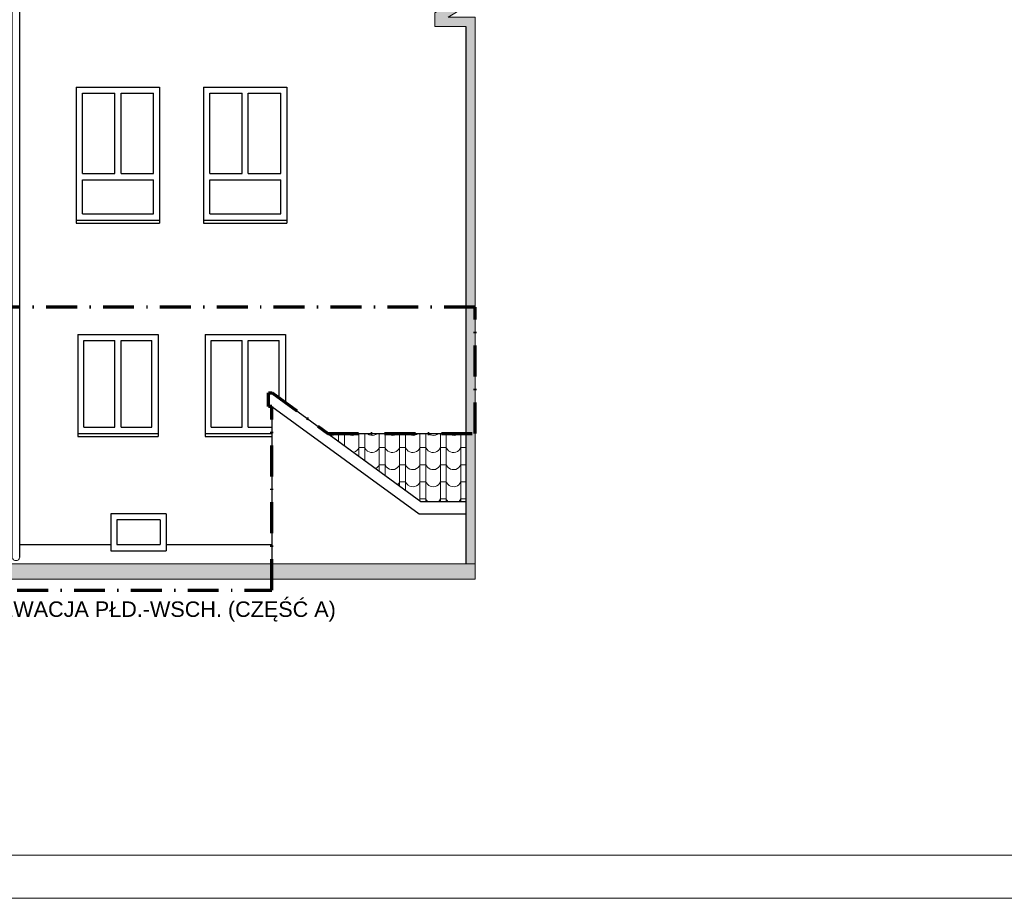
# Model space of a CAD drawing. Header units: millimetres. Extents: x -61343 to 9939, y -6894 to 7453.
# Tile 185 of 255: x 1704 to 3297, y -6894 to -5473. Entities that reach past the tile are written whole.
import ezdxf

# ---------------------------------------------------------------- set-up
doc = ezdxf.new("R2010")
doc.units = ezdxf.units.MM
doc.header["$MEASUREMENT"] = 0
doc.linetypes.add('Kropki i Kreski', pattern=[920, 500, -200, 20, -200])
for name, color, linetype in [('810-G Ogólne', 7, 'Continuous'), ('830-G Teksty Etykiety', 7, 'Continuous'), ('990-D Import IFC', 7, 'Continuous')]:
    doc.layers.add(name, color=color, linetype=linetype)
doc.layers.add('A_opisy', color=81, linetype='Continuous', lineweight=13)
doc.layers.add('A_zakres opracowania', color=7, linetype='Continuous', lineweight=70, true_color=0xe00038)
doc.styles.add('STYL_AUTOMATYCZNY_2', font='arialbd.ttf')

# ---------------------------------------------------------------- blocks, each defined once
blk = doc.blocks.new('*X1832', base_point=(515069, 47310))
at = {"layer": '990-D Import IFC', "color": 251, "linetype": 'Continuous', "lineweight": 13, "true_color": 0x6a6a6a}
for p, q in [((532052, -49272), (532072, -49273)), ((532072, -49273), (532100, -49269)), ((532100, -49269), (532126, -49257)), ((532126, -49257), (532149, -49241)), ((532181, -49241), (532181, -49363)), ((532181, -49363), (532181, -49367)), ((532277, -49241), (532277, -49363)), ((532277, -49363), (532277, -49437)), ((532310, -49241), (532315, -49245)), ((532315, -49245), (532322, -49251)), ((532322, -49251), (532347, -49264)), ((532347, -49264), (532374, -49272)), ((532374, -49272), (532402, -49273)), ((532402, -49273), (532430, -49269)), ((532430, -49269), (532456, -49257)), ((532456, -49257), (532479, -49241)), ((532511, -49241), (532511, -49363)), ((532511, -49363), (532511, -49608)), ((532607, -49241), (532607, -49363)), ((532607, -49363), (532607, -49640)), ((532640, -49241), (532645, -49245)), ((532645, -49245), (532652, -49251)), ((532652, -49251), (532677, -49264)), ((532677, -49264), (532704, -49272)), ((532704, -49272), (532732, -49273)), ((532732, -49273), (532760, -49269)), ((532760, -49269), (532786, -49257)), ((532786, -49257), (532809, -49241)), ((532841, -49241), (532841, -49363)), ((532841, -49363), (532841, -49640)), ((532937, -49241), (532937, -49363)), ((532937, -49363), (532937, -49640)), ((532970, -49241), (532975, -49245)), ((532975, -49245), (532982, -49251)), ((532982, -49251), (533007, -49264)), ((533007, -49264), (533034, -49272)), ((533034, -49272), (533062, -49273)), ((533062, -49273), (533090, -49269)), ((533090, -49269), (533116, -49257)), ((533116, -49257), (533139, -49241)), ((533171, -49241), (533171, -49363)), ((533171, -49363), (533171, -49640)), ((533267, -49241), (533267, -49363)), ((533267, -49363), (533267, -49640)), ((533300, -49241), (533305, -49245)), ((533305, -49245), (533312, -49251)), ((533312, -49251), (533337, -49264)), ((533337, -49264), (533364, -49272)), ((533364, -49272), (533392, -49273)), ((533392, -49273), (533420, -49269)), ((533420, -49269), (533446, -49257)), ((533446, -49257), (533469, -49241)), ((533501, -49241), (533501, -49363)), ((533501, -49363), (533501, -49640)), ((533597, -49241), (533597, -49363)), ((533597, -49363), (533597, -49640)), ((533630, -49241), (533635, -49245)), ((533635, -49245), (533642, -49251)), ((533642, -49251), (533667, -49264)), ((533667, -49264), (533694, -49272)), ((533694, -49272), (533722, -49273)), ((533722, -49273), (533750, -49269)), ((533750, -49269), (533776, -49257)), ((533776, -49257), (533799, -49241)), ((533831, -49241), (533831, -49363)), ((533831, -49363), (533831, -49640)), ((533927, -49241), (533927, -49363)), ((533927, -49363), (533927, -49640)), ((533960, -49241), (533965, -49245)), ((533965, -49245), (533972, -49251)), ((533972, -49251), (533997, -49264)), ((533997, -49264), (534024, -49272)), ((534024, -49272), (534052, -49273)), ((534052, -49273), (534080, -49269)), ((534080, -49269), (534106, -49257)), ((534106, -49257), (534129, -49241)), ((534161, -49241), (534161, -49363)), ((534161, -49363), (534161, -49640)), ((532427, -49546), (532430, -49546)), ((532430, -49546), (532456, -49534)), ((532456, -49534), (532479, -49518)), ((532479, -49518), (532498, -49496)), ((532498, -49496), (532511, -49471)), ((532559, -49471), (532511, -49471)), ((532607, -49471), (532559, -49471)), ((532607, -49471), (532611, -49480)), ((532611, -49480), (532615, -49488)), ((532615, -49488), (532620, -49495)), ((532620, -49495), (532626, -49503)), ((532626, -49503), (532631, -49510)), ((532631, -49510), (532638, -49516)), ((532638, -49516), (532645, -49522)), ((532645, -49522), (532652, -49528)), ((532652, -49528), (532677, -49541)), ((532677, -49541), (532704, -49549)), ((532704, -49549), (532732, -49550)), ((532732, -49550), (532760, -49546)), ((532760, -49546), (532786, -49534)), ((532786, -49534), (532809, -49518)), ((532809, -49518), (532828, -49496)), ((532828, -49496), (532841, -49471)), ((532889, -49471), (532841, -49471)), ((532937, -49471), (532889, -49471)), ((532937, -49471), (532941, -49480)), ((532941, -49480), (532945, -49488)), ((532945, -49488), (532950, -49495)), ((532950, -49495), (532956, -49503)), ((532956, -49503), (532961, -49510)), ((532961, -49510), (532968, -49516)), ((532968, -49516), (532975, -49522)), ((532975, -49522), (532982, -49528)), ((532982, -49528), (533007, -49541)), ((533007, -49541), (533034, -49549)), ((533034, -49549), (533062, -49550)), ((533062, -49550), (533090, -49546)), ((533090, -49546), (533116, -49534)), ((533116, -49534), (533139, -49518)), ((533139, -49518), (533158, -49496)), ((533158, -49496), (533171, -49471)), ((533219, -49471), (533171, -49471)), ((533267, -49471), (533219, -49471)), ((533267, -49471), (533271, -49480)), ((533271, -49480), (533275, -49488)), ((533275, -49488), (533280, -49495)), ((533280, -49495), (533286, -49503)), ((533286, -49503), (533291, -49510)), ((533291, -49510), (533298, -49516)), ((533298, -49516), (533305, -49522)), ((533305, -49522), (533312, -49528)), ((533312, -49528), (533337, -49541)), ((533337, -49541), (533364, -49549)), ((533364, -49549), (533392, -49550)), ((533392, -49550), (533420, -49546)), ((533420, -49546), (533446, -49534)), ((533446, -49534), (533469, -49518)), ((533469, -49518), (533488, -49496)), ((533488, -49496), (533501, -49471)), ((533549, -49471), (533501, -49471)), ((533597, -49471), (533549, -49471)), ((533597, -49471), (533601, -49480)), ((533601, -49480), (533605, -49488)), ((533605, -49488), (533610, -49495)), ((533610, -49495), (533616, -49503)), ((533616, -49503), (533621, -49510)), ((533621, -49510), (533628, -49516)), ((533628, -49516), (533635, -49522)), ((533635, -49522), (533642, -49528)), ((533642, -49528), (533667, -49541)), ((533667, -49541), (533694, -49549)), ((533694, -49549), (533722, -49550)), ((533722, -49550), (533750, -49546)), ((533750, -49546), (533776, -49534)), ((533776, -49534), (533799, -49518)), ((533799, -49518), (533818, -49496)), ((533818, -49496), (533831, -49471)), ((533879, -49471), (533831, -49471)), ((533927, -49471), (533879, -49471)), ((533927, -49471), (533931, -49480)), ((533931, -49480), (533935, -49488)), ((533935, -49488), (533940, -49495)), ((533940, -49495), (533946, -49503)), ((533946, -49503), (533951, -49510)), ((533951, -49510), (533958, -49516)), ((533958, -49516), (533965, -49522)), ((533965, -49522), (533972, -49528)), ((533972, -49528), (533997, -49541)), ((533997, -49541), (534024, -49549)), ((534024, -49549), (534052, -49550)), ((534052, -49550), (534080, -49546)), ((534080, -49546), (534106, -49534)), ((534106, -49534), (534129, -49518)), ((534129, -49518), (534148, -49496)), ((534148, -49496), (534161, -49471)), ((534209, -49471), (534161, -49471)), ((534244, -49471), (534209, -49471)), ((532607, -49640), (532607, -49678)), ((532841, -49640), (532841, -49848)), ((532937, -49640), (532937, -49917)), ((533171, -49640), (533171, -49917)), ((533267, -49640), (533267, -49917)), ((533501, -49640), (533501, -49917)), ((533597, -49640), (533597, -49917)), ((533831, -49640), (533831, -49917)), ((533927, -49640), (533927, -49917)), ((534161, -49640), (534161, -49917)), ((532789, -49810), (532809, -49795)), ((532809, -49795), (532828, -49773)), ((532828, -49773), (532841, -49748)), ((532889, -49748), (532841, -49748)), ((532937, -49748), (532889, -49748)), ((532937, -49748), (532941, -49757)), ((532941, -49757), (532945, -49765)), ((532945, -49765), (532950, -49772)), ((532950, -49772), (532956, -49780)), ((532956, -49780), (532961, -49787)), ((532961, -49787), (532968, -49793)), ((532968, -49793), (532975, -49799)), ((532975, -49799), (532982, -49805)), ((532982, -49805), (533007, -49818)), ((533007, -49818), (533034, -49826)), ((533034, -49826), (533062, -49827)), ((533062, -49827), (533090, -49823)), ((533090, -49823), (533116, -49811)), ((533116, -49811), (533139, -49795)), ((533139, -49795), (533158, -49773)), ((533158, -49773), (533171, -49748)), ((533219, -49748), (533171, -49748)), ((533267, -49748), (533219, -49748)), ((533267, -49748), (533271, -49757)), ((533271, -49757), (533275, -49765)), ((533275, -49765), (533280, -49772)), ((533280, -49772), (533286, -49780)), ((533286, -49780), (533291, -49787)), ((533291, -49787), (533298, -49793)), ((533298, -49793), (533305, -49799)), ((533305, -49799), (533312, -49805)), ((533312, -49805), (533337, -49818)), ((533337, -49818), (533364, -49826)), ((533364, -49826), (533392, -49827)), ((533392, -49827), (533420, -49823)), ((533420, -49823), (533446, -49811)), ((533446, -49811), (533469, -49795)), ((533469, -49795), (533488, -49773)), ((533488, -49773), (533501, -49748)), ((533549, -49748), (533501, -49748)), ((533597, -49748), (533549, -49748)), ((533597, -49748), (533601, -49757)), ((533601, -49757), (533605, -49765)), ((533605, -49765), (533610, -49772)), ((533610, -49772), (533616, -49780)), ((533616, -49780), (533621, -49787)), ((533621, -49787), (533628, -49793)), ((533628, -49793), (533635, -49799)), ((533635, -49799), (533642, -49805)), ((533642, -49805), (533667, -49818)), ((533667, -49818), (533694, -49826)), ((533694, -49826), (533722, -49827)), ((533722, -49827), (533750, -49823)), ((533750, -49823), (533776, -49811)), ((533776, -49811), (533799, -49795)), ((533799, -49795), (533818, -49773)), ((533818, -49773), (533831, -49748)), ((533879, -49748), (533831, -49748)), ((533927, -49748), (533879, -49748)), ((533927, -49748), (533931, -49757)), ((533931, -49757), (533935, -49765)), ((533935, -49765), (533940, -49772)), ((533940, -49772), (533946, -49780)), ((533946, -49780), (533951, -49787)), ((533951, -49787), (533958, -49793)), ((533958, -49793), (533965, -49799)), ((533965, -49799), (533972, -49805)), ((533972, -49805), (533997, -49818)), ((533997, -49818), (534024, -49826)), ((534024, -49826), (534052, -49827)), ((534052, -49827), (534080, -49823)), ((534080, -49823), (534106, -49811)), ((534106, -49811), (534129, -49795)), ((534129, -49795), (534148, -49773)), ((534148, -49773), (534161, -49748)), ((534209, -49748), (534161, -49748)), ((534244, -49748), (534209, -49748)), ((532937, -49917), (532937, -49918)), ((533158, -50050), (533171, -50025)), ((533171, -49917), (533171, -50089)), ((533219, -50025), (533171, -50025)), ((533267, -50025), (533219, -50025)), ((533267, -49917), (533267, -50159)), ((533267, -50025), (533271, -50034)), ((533488, -50050), (533501, -50025)), ((533501, -49917), (533501, -50194)), ((533549, -50025), (533501, -50025)), ((533597, -50025), (533549, -50025)), ((533597, -49917), (533597, -50194)), ((533597, -50025), (533601, -50034)), ((533818, -50050), (533831, -50025)), ((533831, -49917), (533831, -50194)), ((533879, -50025), (533831, -50025)), ((533927, -50025), (533879, -50025)), ((533927, -49917), (533927, -50194)), ((533927, -50025), (533931, -50034)), ((534148, -50050), (534161, -50025)), ((534161, -49917), (534161, -50194)), ((534209, -50025), (534161, -50025)), ((534244, -50025), (534209, -50025)), ((533143, -50068), (533158, -50050)), ((533271, -50034), (533275, -50042)), ((533275, -50042), (533280, -50049)), ((533280, -50049), (533286, -50057)), ((533286, -50057), (533291, -50064)), ((533291, -50064), (533298, -50070)), ((533298, -50070), (533305, -50076)), ((533305, -50076), (533312, -50082)), ((533312, -50082), (533337, -50095)), ((533337, -50095), (533364, -50103)), ((533364, -50103), (533392, -50104)), ((533392, -50104), (533420, -50100)), ((533420, -50100), (533446, -50088)), ((533446, -50088), (533469, -50072)), ((533469, -50072), (533488, -50050)), ((533601, -50034), (533605, -50042)), ((533605, -50042), (533610, -50049)), ((533610, -50049), (533616, -50057)), ((533616, -50057), (533621, -50064)), ((533621, -50064), (533628, -50070)), ((533628, -50070), (533635, -50076)), ((533635, -50076), (533642, -50082)), ((533642, -50082), (533667, -50095)), ((533667, -50095), (533694, -50103)), ((533694, -50103), (533722, -50104)), ((533722, -50104), (533750, -50100)), ((533750, -50100), (533776, -50088)), ((533776, -50088), (533799, -50072)), ((533799, -50072), (533818, -50050)), ((533931, -50034), (533935, -50042)), ((533935, -50042), (533940, -50049)), ((533940, -50049), (533946, -50057)), ((533946, -50057), (533951, -50064)), ((533951, -50064), (533958, -50070)), ((533958, -50070), (533965, -50076)), ((533965, -50076), (533972, -50082)), ((533972, -50082), (533997, -50095)), ((533997, -50095), (534024, -50103)), ((534024, -50103), (534052, -50104)), ((534052, -50104), (534080, -50100)), ((534080, -50100), (534106, -50088)), ((534106, -50088), (534129, -50072)), ((534129, -50072), (534148, -50050)), ((533491, -50322), (533501, -50302)), ((533501, -50194), (533501, -50329)), ((533549, -50302), (533501, -50302)), ((533597, -50302), (533549, -50302)), ((533597, -50194), (533597, -50341)), ((533597, -50302), (533601, -50311)), ((533601, -50311), (533605, -50319)), ((533605, -50319), (533610, -50326)), ((533610, -50326), (533616, -50334)), ((533616, -50334), (533621, -50341)), ((533621, -50341), (533622, -50341)), ((533806, -50341), (533818, -50327)), ((533818, -50327), (533831, -50302)), ((533831, -50194), (533831, -50341)), ((533879, -50302), (533831, -50302)), ((533927, -50302), (533879, -50302)), ((533927, -50194), (533927, -50341)), ((533927, -50302), (533931, -50311)), ((533931, -50311), (533935, -50319)), ((533935, -50319), (533940, -50326)), ((533940, -50326), (533946, -50334)), ((533946, -50334), (533951, -50341)), ((533951, -50341), (533952, -50341)), ((534136, -50341), (534148, -50327)), ((534148, -50327), (534161, -50302)), ((534161, -50194), (534161, -50341)), ((534209, -50302), (534161, -50302)), ((534244, -50302), (534209, -50302))]:
    blk.add_line(p, q, dxfattribs=at)
blk = doc.blocks.new('Wypełnienie_16_3', base_point=(515069, 47310))
at = {"layer": '990-D Import IFC', "color": 251, "linetype": 'Continuous', "lineweight": 13, "true_color": 0x6a6a6a}
blk.add_blockref('*X1832', (515069, 47310), dxfattribs=at)

msp = doc.modelspace()

# ---------------------------------------------------------------- hatches: boundary and pattern name
at = {"layer": '810-G Ogólne', "linetype": 'Continuous', "lineweight": 13}
for points in [[(2375.971, -5484.404), (2385.971, -5484.404), (2425.971, -5484.404), (2425.971, -6353.481), (2440.971, -6353.518), (2440.971, -5484.404), (2440.971, -5469.404), (2397.388, -5469.404), (3062.02, -5067.404), (3035.432, -5067.404), (2375.971, -5462.404)], [(2440.783, -6378.481), (2440.971, -6353.518), (707.498, -6353.481), (709.894, -6378.481)]]:
    msp.add_hatch(color=7, dxfattribs=at).paths.add_polyline_path(points)

# ---------------------------------------------------------------- linework, layer by layer
at = {"layer": '810-G Ogólne', "color": 7, "linetype": 'Continuous', "lineweight": 25}
for p, q in [((1704.037, -6343.364), (1704.037, -5447.404)), ((2425.971, -5484.404), (2425.971, -6353.481)), ((1795.471, -5582.404), (1930.471, -5582.404)), ((1795.471, -5582.404), (1795.471, -5802.404)), ((1930.471, -5582.404), (1930.471, -5802.404)), ((2001.471, -5582.404), (2136.471, -5582.404)), ((2001.471, -5582.404), (2001.471, -5802.404)), ((2136.471, -5582.404), (2136.471, -5802.404)), ((1805.471, -5592.404), (1857.971, -5592.404)), ((1805.471, -5722.404), (1805.471, -5592.404)), ((1857.971, -5722.404), (1857.971, -5592.404)), ((1867.971, -5722.404), (1867.971, -5592.404)), ((1867.971, -5592.404), (1920.471, -5592.404)), ((1920.471, -5722.404), (1920.471, -5592.404)), ((2011.471, -5592.404), (2063.971, -5592.404)), ((2011.471, -5722.404), (2011.471, -5592.404)), ((2063.971, -5722.404), (2063.971, -5592.404)), ((2073.971, -5722.404), (2073.971, -5592.404)), ((2073.971, -5592.404), (2126.471, -5592.404)), ((2126.471, -5722.404), (2126.471, -5592.404)), ((1805.471, -5722.404), (1857.971, -5722.404)), ((1805.471, -5787.404), (1805.471, -5732.404)), ((1805.471, -5732.404), (1920.471, -5732.404)), ((1867.971, -5722.404), (1920.471, -5722.404)), ((1920.471, -5787.404), (1920.471, -5732.404)), ((2011.471, -5722.404), (2063.971, -5722.404)), ((2011.471, -5787.404), (2011.471, -5732.404)), ((2011.471, -5732.404), (2126.471, -5732.404)), ((2073.971, -5722.404), (2126.471, -5722.404)), ((2126.471, -5787.404), (2126.471, -5732.404)), ((1795.471, -5797.404), (1930.471, -5797.404)), ((1805.471, -5787.404), (1920.471, -5787.404)), ((2001.471, -5797.404), (2136.471, -5797.404)), ((2011.471, -5787.404), (2126.471, -5787.404)), ((1795.471, -5802.404), (1930.471, -5802.404)), ((2001.471, -5802.404), (2136.471, -5802.404)), ((1797.971, -5982.404), (1927.971, -5982.404)), ((1797.971, -5982.404), (1797.971, -6147.404)), ((1927.971, -5982.404), (1927.971, -6147.404)), ((2003.971, -5982.404), (2133.971, -5982.404)), ((2003.971, -5982.404), (2003.971, -6147.404)), ((2133.971, -5982.404), (2133.971, -6092.495)), ((1807.971, -5992.404), (1857.971, -5992.404)), ((1807.971, -6132.404), (1807.971, -5992.404)), ((1857.971, -6132.404), (1857.971, -5992.404)), ((1867.971, -6132.404), (1867.971, -5992.404)), ((1867.971, -5992.404), (1917.971, -5992.404)), ((1917.971, -6132.404), (1917.971, -5992.404)), ((2013.971, -5992.404), (2063.971, -5992.404)), ((2013.971, -6132.404), (2013.971, -5992.404)), ((2063.971, -6132.404), (2063.971, -5992.404)), ((2073.971, -6132.404), (2073.971, -5992.404)), ((2073.971, -5992.404), (2123.971, -5992.404)), ((2123.971, -6085.207), (2123.971, -5992.404)), ((2106.798, -6076.676), (2106.798, -6098.717)), ((2106.798, -6076.676), (2112.329, -6076.676)), ((2112.329, -6076.722), (2353.39, -6252.404)), ((2112.298, -6098.717), (2106.798, -6098.717)), ((2112.298, -6098.717), (2112.298, -6353.481)), ((2112.298, -6098.717), (2350.622, -6272.404)), ((1807.971, -6132.404), (1857.971, -6132.404)), ((1867.971, -6132.404), (1917.971, -6132.404)), ((2013.971, -6132.404), (2063.971, -6132.404)), ((2073.971, -6132.404), (2112.298, -6132.404)), ((1797.971, -6142.404), (1927.971, -6142.404)), ((1797.971, -6147.404), (1927.971, -6147.404)), ((2003.971, -6142.404), (2112.298, -6142.404)), ((2003.971, -6147.404), (2112.298, -6147.404)), ((2202.453, -6142.404), (2425.971, -6142.404)), ((2353.39, -6252.404), (2425.971, -6252.404)), ((1941.264, -6272.404), (1851.264, -6272.404)), ((1851.264, -6272.404), (1851.264, -6332.404)), ((1941.264, -6272.404), (1941.264, -6332.404)), ((2350.622, -6272.404), (2425.971, -6272.404)), ((1931.264, -6282.404), (1861.264, -6282.404)), ((1861.264, -6282.404), (1861.264, -6322.404)), ((1931.264, -6282.404), (1931.264, -6322.404)), ((1704.037, -6322.404), (1851.264, -6322.404)), ((1861.264, -6322.404), (1931.264, -6322.404)), ((1941.264, -6322.404), (2112.298, -6322.404)), ((1851.264, -6332.404), (1941.264, -6332.404))]:
    msp.add_line(p, q, dxfattribs=at)
at = {"layer": '810-G Ogólne', "color": 7, "linetype": 'Continuous', "lineweight": 13}
for points in [[(2375.971, -5484.404), (2375.971, -5462.404), (3035.432, -5067.404), (3062.02, -5067.404), (2397.388, -5469.404), (2440.971, -5469.404), (2440.971, -5484.404), (2440.971, -6353.518), (2425.971, -6353.481), (2425.971, -5484.404), (2385.971, -5484.404)], [(2440.783, -6378.481), (709.894, -6378.481), (707.498, -6353.481), (2440.971, -6353.518)]]:
    msp.add_lwpolyline(points, close=True, dxfattribs=at)
at = {"layer": '990-D Import IFC', "color": 7, "linetype": 'Continuous', "lineweight": 13}
msp.add_lwpolyline([(1607.971, -5447.404), (1607.971, -5435.404), (2423.685, -5435.404), (2404.635, -5447.404), (1704.037, -5447.404), (1704.037, -6343.364, -0.81679966), (1692.035, -6343.364), (1692.035, -5447.404)], format="xyb", close=True, dxfattribs=at)
for points in [[(1795.471, -5802.404), (1930.471, -5802.404), (1930.471, -5582.404), (1795.471, -5582.404)], [(2001.471, -5802.404), (2136.471, -5802.404), (2136.471, -5582.404), (2001.471, -5582.404)], [(1805.471, -5722.404), (1857.971, -5722.404), (1857.971, -5592.404), (1805.471, -5592.404)], [(1805.471, -5592.404), (1857.971, -5592.404), (1857.971, -5722.404), (1805.471, -5722.404)], [(1867.971, -5722.404), (1920.471, -5722.404), (1920.471, -5592.404), (1867.971, -5592.404)], [(1867.971, -5592.404), (1920.471, -5592.404), (1920.471, -5722.404), (1867.971, -5722.404)], [(2011.471, -5722.404), (2063.971, -5722.404), (2063.971, -5592.404), (2011.471, -5592.404)], [(2011.471, -5592.404), (2063.971, -5592.404), (2063.971, -5722.404), (2011.471, -5722.404)], [(2073.971, -5722.404), (2126.471, -5722.404), (2126.471, -5592.404), (2073.971, -5592.404)], [(2073.971, -5592.404), (2126.471, -5592.404), (2126.471, -5722.404), (2073.971, -5722.404)], [(1805.471, -5787.404), (1920.471, -5787.404), (1920.471, -5732.404), (1805.471, -5732.404)], [(1805.471, -5732.404), (1920.471, -5732.404), (1920.471, -5787.404), (1805.471, -5787.404)], [(2011.471, -5787.404), (2126.471, -5787.404), (2126.471, -5732.404), (2011.471, -5732.404)], [(2011.471, -5732.404), (2126.471, -5732.404), (2126.471, -5787.404), (2011.471, -5787.404)], [(1797.971, -5982.404), (1927.971, -5982.404), (1927.971, -6147.404), (1797.971, -6147.404)], [(2003.971, -5982.404), (2133.971, -5982.404), (2133.971, -6092.495), (2123.971, -6085.207), (2123.971, -5992.404), (2073.971, -5992.404), (2073.971, -6132.404), (2112.298, -6132.404), (2112.298, -6147.404), (2003.971, -6147.404)], [(1807.971, -5992.404), (1857.971, -5992.404), (1857.971, -6132.404), (1807.971, -6132.404)], [(1807.971, -5992.404), (1857.971, -5992.404), (1857.971, -6132.404), (1807.971, -6132.404)], [(1867.971, -5992.404), (1917.971, -5992.404), (1917.971, -6132.404), (1867.971, -6132.404)], [(1867.971, -5992.404), (1917.971, -5992.404), (1917.971, -6132.404), (1867.971, -6132.404)], [(2013.971, -6132.404), (2013.971, -5992.404), (2063.971, -5992.404), (2063.971, -6132.404)], [(2013.971, -5992.404), (2063.971, -5992.404), (2063.971, -6132.404), (2013.971, -6132.404)], [(2073.971, -6132.404), (2112.298, -6132.404), (2112.298, -6098.717), (2106.798, -6098.717), (2106.798, -6076.676), (2112.329, -6076.676), (2123.971, -6085.207), (2123.971, -5992.404), (2073.971, -5992.404)], [(2112.298, -6353.481), (2425.971, -6353.481), (2425.971, -6272.404), (2350.622, -6272.404), (2112.298, -6098.717)], [(2425.971, -6252.404), (2353.39, -6252.404), (2202.453, -6142.404), (2425.971, -6142.404)], [(1851.264, -6332.404), (1941.264, -6332.404), (1941.264, -6272.404), (1851.264, -6272.404)], [(1861.264, -6322.404), (1931.264, -6322.404), (1931.264, -6282.404), (1861.264, -6282.404)], [(1861.264, -6282.404), (1931.264, -6282.404), (1931.264, -6322.404), (1861.264, -6322.404)]]:
    msp.add_lwpolyline(points, close=True, dxfattribs=at)
at = {"layer": 'A_opisy'}
for points in [[(192.354, -2694.381), (6392.354, -2694.381), (6392.354, -6894.381), (192.354, -6894.381)], [(392.354, -2764.381), (6322.354, -2764.381), (6322.354, -6824.381), (392.354, -6824.381)]]:
    msp.add_lwpolyline(points, close=True, dxfattribs=at)
at = {"layer": 'A_zakres opracowania', "linetype": 'Kropki i Kreski', "ltscale": 0.1}
msp.add_lwpolyline([(2440.971, -6142.404), (2440.971, -5938.404), (1616.819, -5938.404), (1657.001, -5960.404), (1657.001, -5982.404), (1607.971, -5982.404), (1607.971, -6395.95), (2112.298, -6395.95), (2112.298, -6098.717), (2106.798, -6098.717), (2106.798, -6076.676), (2112.329, -6076.722), (2202.453, -6142.404)], close=True, dxfattribs=at)

# ---------------------------------------------------------------- block references
at = {"layer": '990-D Import IFC', "color": 251, "linetype": 'Continuous', "lineweight": 13, "true_color": 0x6a6a6a, "xscale": 0.1, "yscale": 0.1, "zscale": 0.1}
msp.add_blockref('Wypełnienie_16_3', (508.562, 3512.683), dxfattribs=at)

# ---------------------------------------------------------------- texts
at = {"layer": '830-G Teksty Etykiety', "color": 7, "linetype": 'Continuous', "lineweight": 13, "insert": (1276.544, -6414.244), "char_height": 25, "attachment_point": 1, "style": 'STYL_AUTOMATYCZNY_2'}
msp.add_mtext('\\A1;{\\fArial|b0|i0|c238|p34;INWENTARYZACJA - ELEWACJA PŁD.-WSCH. (CZĘŚĆ A)}', dxfattribs=at)

doc.saveas('drawing.dxf')
